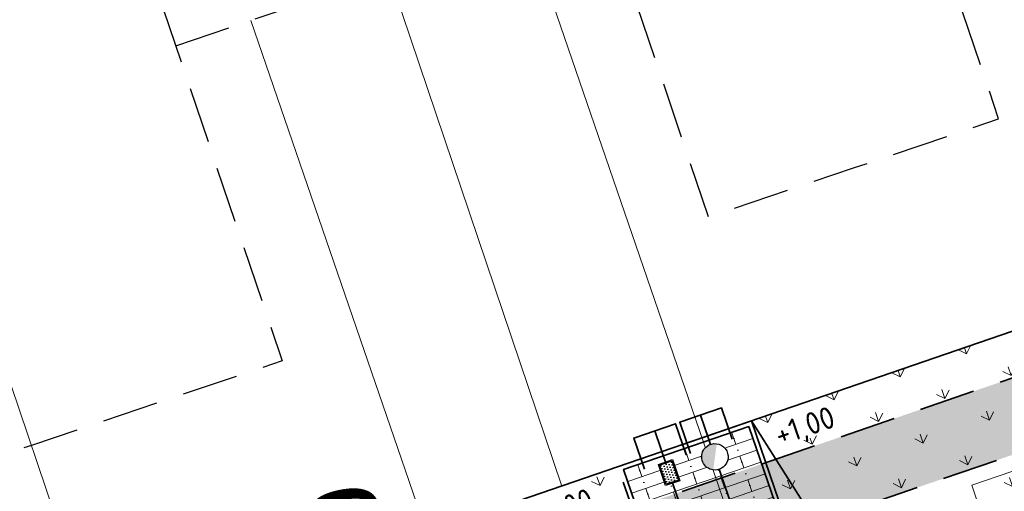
# Model space of a CAD drawing. Header units: metres. Extents: x 264779 to 275389, y 575281 to 580396.
# Tile 134 of 174: x 265430 to 265452, y 577040 to 577050. Entities that reach past the tile are written whole.
import ezdxf
from ezdxf.enums import TextEntityAlignment as Align

# ---------------------------------------------------------------- set-up
doc = ezdxf.new("R2018")
doc.units = ezdxf.units.M
doc.set_wipeout_variables(frame=1)
for name, pattern in [('B-WE-RI-HWA_HUISAANSLUITING_PVC_160-G', [20, 6.5, -1.5, 2.5, -1.5, 2.5, -1.5, 2.5, -1.5]), ('B-WE-VH-KANTOPSLUITING_OPSLUITBAND_[AFMETINGEN1]-G', [10, 5.5, -0.875, 0, -0.875, 1, -0.875, 0, -0.875]), ('DASHED', [19.05, 12.7, -6.35]), ('HIDDEN', [9.525, 6.35, -3.175])]:
    doc.linetypes.add(name, pattern=pattern)
for name, color, linetype, lineweight, true_color in [('N-BH-KG-GRENS_PERCEEL-G', 160, 'KG-PERCEEL', 18, 0x003fff), ('N-GV-GR-GRAS_BERMKRUIDENMENGSEL-A', 7, 'Continuous', 18, 0x00a500), ('N-OI-RI-DWA_ERFSCHEIDINGSPUT-S', 20, 'Continuous', 25, 0xff3f00), ('N-OI-RI-DWA_HUISAANSLUITING_PVC_160-G', 20, 'B-WE-RI-DWA_HUISAANSLUITING_PVC_160-G', 35, 0xff3f00), ('N-OI-RI-HWA_HUISAANSLUITING_PVC_160-G', 150, 'B-WE-RI-HWA_HUISAANSLUITING_PVC_160-G', 35, 0x007fff), ('N-OI-RI-HWA_HULPSTUK-S', 150, 'Continuous', 25, 0x007fff), ('N-WE-RI-DWA_AFDEKKAP-G', 20, 'Continuous', 35, 0xff3f00), ('N-WE-RI-HWA_AFDEKKAP-G', 150, 'Continuous', 35, 0x007fff), ('N-WE-VH-VERHARDING_STRAATBAKSTEEN_DIKFORMAAT_HALF_PAARS-BRUIN-A', 7, 'Continuous', 18, 0x66332b)]:
    doc.layers.add(name, color=color, linetype=linetype, lineweight=lineweight, true_color=true_color)
for name, color, linetype, lineweight in [('N-WA-RI-DETAIL1-G', 1, 'HIDDEN', 18), ('N-WE-GW-BERM-G', 90, 'Continuous', 35), ('N-WE-KL-TRACE-A', 7, 'Continuous', 25), ('N-WE-KL-TRACE-G', 7, 'DASHED', 35), ('N-WE-VH-KANTOPSLUITING_OPSLUITBAND_100x200-G', 60, 'B-WE-VH-KANTOPSLUITING_OPSLUITBAND_[AFMETINGEN1]-G', 35), ('N-WE-VH-VERHARDING_STRAATBAKSTEEN_DIKFORMAAT_HALF-G', 40, 'Continuous', 35), ('N-XX-AL-HOOGTELABEL-T25-M', 7, 'Continuous', 25), ('T-WE-GR-TOEKOMSTIG-G', 3, 'DASHED', 25), ('X-XX-AL-VERKANTING_DAKPROFIEL-S', 7, 'Continuous', 25)]:
    doc.layers.add(name, color=color, linetype=linetype, lineweight=lineweight)
doc.layers.add('X-XX-AL-HULPLAAG-G', color=6, linetype='Continuous', lineweight=18, plot=False)
doc.styles.add('NLCS-ISO-M1000-T25', font='NLCS-ISO.ttf', dxfattribs={"height": 2.5})
doc.styles.get("Standard").update_dxf_attribs({"font": 'arial.ttf'})
doc.linetypes.add('B-WE-RI-DWA_HUISAANSLUITING_PVC_160-G', pattern='A,2.5,-1,[160,NLCS.shx,S=0.25,R=0,X=0,Y=0],-1.5,[160,NLCS.shx,S=0.25,R=0,X=0,Y=0],-1.5,[160,NLCS.shx,S=0.25,R=0,X=0,Y=0],-1,2.5', length=10)
doc.linetypes.add('KG-PERCEEL', pattern='A,2.75,-1,["P",Standard,S=0.9,R=0,X=-0.5,Y=-0.45],-1,2.75,-1,[5,NLCS.shx,S=0.375,R=0,X=0,Y=0],-1', length=9.5)

# ---------------------------------------------------------------- blocks, each defined once
blk = doc.blocks.new('*U44')
h = blk.add_hatch(color=256)
h.dxf.hatch_style = 1
h.paths.add_polyline_path([(-2.44, 7.09), (0, 0), (2.44, -7.09), (2.36, 0.81)])
at = {"flags": 128}
blk.add_lwpolyline([(-2.44, 7.09), (0, 0), (2.44, -7.09), (2.36, 0.81)], close=True, dxfattribs=at)
at = {"lineweight": 30}
for tag, rotation, flags, p in [('HELLING_2', 296.9534, 50, (2.15, 9.58)), ('HELLING', 280.9534, 43, (6.61, 0.34))]:
    blk.add_attdef(tag, text='', height=2.5, rotation=rotation, dxfattribs=dict(at, flags=flags)).set_placement(p, align=Align.TOP_LEFT)
blk = doc.blocks.new('*U175')
at = {"ltscale": 0.99999}
blk.add_wipeout([(-1.125, 0.75), (1.125, 0.75), (1.125, -0.75), (-1.125, -0.75)], dxfattribs=at)
h = blk.add_hatch(color=256, dxfattribs=at)
h.paths.add_polyline_path([(1.125, 0.75), (-1.125, 0.75), (-1.125, -0.75), (1.125, -0.75)])
h.paths.add_polyline_path([(1.025, 0.65), (1.025, -0.65), (-1.025, -0.65), (-1.025, 0.65)], flags=16)
h = blk.add_hatch(dxfattribs=at)
h.set_pattern_fill('DOTS', color=256, scale=0.175, style=0)
h.set_pattern_definition([(0, (-0.975, -0.6), (0.138906, 0.277813), [0, -0.277813])])
h.paths.add_polyline_path([(-1.025, -0.65), (1.025, -0.65), (1.025, 0.65), (-1.025, 0.65)])
at = {"ltscale": 0.99999, "flags": 128}
for points in [[(-1.125, -0.75), (1.125, -0.75), (1.125, 0.75), (-1.125, 0.75)], [(-1.025, -0.65), (1.025, -0.65), (1.025, 0.65), (-1.025, 0.65)], [(-1.025, -0.65), (1.025, -0.65), (1.025, 0.65), (-1.025, 0.65)]]:
    blk.add_lwpolyline(points, close=True, dxfattribs=at)
blk = doc.blocks.new('N-SRI-PUT_VWA_KUNSTSTOF-SO')
at = {"ltscale": 0.99999}
blk.add_wipeout([(0, 1.5), (-0.59, 1.38), (-1.16, 0.95), (-1.45, 0.39), (-1.49, -0.16), (-1.4, -0.53), (-1.19, -0.92), (-0.84, -1.24), (-0.33, -1.46), (0.52, -1.41), (0.98, -1.13), (1.38, -0.59), (1.5, 0), (1.29, 0.76), (1.07, 1.05), (0.73, 1.31), (0.4, 1.45)], dxfattribs=at)
h = blk.add_hatch(color=256, dxfattribs=at)
edge = h.paths.add_edge_path()
edge.add_line((1.04, 1.08), (-1.06, -1.06))
edge.add_arc((0, 0), 1.5, 224.8537, 405.9586)
at = {"ltscale": 0.99999, "flags": 128}
blk.add_lwpolyline([(1.5, 0, 1), (-1.5, 0, 1), (1.5, 0)], format="xyb", close=True, dxfattribs=at)

msp = doc.modelspace()

# ---------------------------------------------------------------- hatches: boundary and pattern name
at = {"layer": 'N-GV-GR-GRAS_BERMKRUIDENMENGSEL-A'}
h = msp.add_hatch(dxfattribs=at)
h.set_pattern_fill('AGR-KRUIDEN', color=256, scale=0.5625, pattern_type=2)
h.set_pattern_definition([(109.0885258, (229946.4539, 679547.0011), (-1.011904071, 0.491604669), [0.2109375, -1.380052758]), (64.0885258, (229946.4539, 679547.0011), (-1.011904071, 0.491604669), [0.2109375, -0.9140625]), (154.0885258, (229946.4539, 679547.0011), (-0.491604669, -1.011904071), [0.2109375, -0.9140625])])
edge = h.paths.add_edge_path()
edge.add_arc((265444.012, 577054.46), 22.883, 287.7356, 316.2332)
edge.add_line((265460.537, 577038.631), (265458.35, 577045.128))
edge.add_line((265458.35, 577045.128), (265446.73, 577041.138))
edge.add_line((265446.73, 577041.138), (265447.957, 577037.563))
edge.add_line((265447.957, 577037.563), (265449.159, 577037.975))
edge.add_line((265449.159, 577037.975), (265450.982, 577032.664))
h = msp.add_hatch(dxfattribs=at)
h.set_pattern_fill('AGR-KRUIDEN', color=256, scale=0.5625, pattern_type=2)
h.set_pattern_definition([(109.0885258, (229515.6552, 679397.8102), (-1.011904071, 0.491604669), [0.2109375, -1.380052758]), (64.0885258, (229515.6552, 679397.8102), (-1.011904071, 0.491604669), [0.2109375, -0.9140625]), (154.0885258, (229515.6552, 679397.8102), (-0.491604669, -1.011904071), [0.2109375, -0.9140625])])
h.paths.add_polyline_path([(265443.703, 577040.098), (265440.879, 577039.129), (265442.107, 577035.554), (265444.931, 577036.523)])
at = {"layer": 'N-WE-KL-TRACE-A'}
h = msp.add_hatch(dxfattribs=at)
h.set_pattern_fill('DOTS', color=256, scale=0.5, angle=-0.069)
h.set_pattern_definition([(19.019479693, (53607.36198, 115305.85214), (0.02330677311, 0.175950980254), [0, -0.15875])])
h.paths.add_polyline_path([(265327.755, 576975.274), (265328.284, 576973.732), (265330.649, 576974.544), (265330.811, 576974.071), (265328.447, 576973.259), (265331.026, 576965.75), (265333.39, 576966.562), (265333.553, 576966.089), (265330.715, 576965.115), (265327.282, 576975.112), (265302.25, 576966.515), (265296.331, 576983.937), (265248.543, 576967.444), (265253.844, 576952.084), (265253.371, 576951.921), (265248.07, 576967.281), (265234.364, 576962.551), (265234.2, 576963.023), (265259.96, 576971.913), (265257.072, 576980.279), (265257.545, 576980.442), (265260.432, 576972.076), (265286.9, 576981.211), (265284.013, 576989.577), (265284.486, 576989.74), (265287.373, 576981.374), (265296.17, 576984.41), (265285.353, 577016.246), (265286.915, 577016.777), (265303.28, 576968.613), (265380.151, 576995.012), (265363.785, 577042.669), (265365.346, 577043.205), (265374.891, 577015.41), (265455.352, 577043.041), (265455.888, 577041.481), (265375.427, 577013.849), (265382.777, 576992.446), (265464.49, 577020.508), (265464.652, 577020.035), (265462.288, 577019.223), (265464.867, 577011.713), (265467.231, 577012.525), (265467.393, 577012.052), (265464.556, 577011.078), (265461.815, 577019.06), (265382.94, 576991.973), (265393.03, 576962.587), (265427.338, 576974.369), (265424.627, 576982.267), (265426.188, 576982.803), (265428.899, 576974.905), (265473.51, 576990.225), (265474.05, 576988.666), (265393.566, 576961.027), (265400.927, 576939.596), (265399.367, 576939.06), (265392.005, 576960.491), (265390.587, 576960.004), (265390.051, 576961.564), (265391.47, 576962.051), (265380.687, 576993.452), (265356.28, 576985.07), (265359.713, 576975.073), (265356.876, 576974.099), (265356.713, 576974.571), (265359.078, 576975.383), (265356.499, 576982.893), (265354.134, 576982.081), (265353.972, 576982.554), (265356.336, 576983.366), (265355.807, 576984.907)])
at = {"layer": 'N-WE-VH-VERHARDING_STRAATBAKSTEEN_DIKFORMAAT_HALF_PAARS-BRUIN-A'}
h = msp.add_hatch(dxfattribs=at)
h.set_pattern_fill('AVH-SBS_DIKFORMAAT_HALFST', color=256, scale=28.125, angle=-0.1351, pattern_type=2)
h.set_pattern_definition([(18.95339913, (727799.55866, 366831.57548), (-0.09134972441, 0.26600148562), []), (108.95339913, (727800.6227, 366831.9409), (-1.0640059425, -0.3653988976), [0.28125, -0.28125]), (108.95339913, (727799.9993, 366832.0242), (-1.0640059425, -0.3653988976), [0.28125, -0.28125]), (18.95339913, (727800.045, 366831.8912), (-0.1826994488, 0.53200297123), [0, -0.5625, 0, 0, 0]), (18.95339913, (727799.95364, 366832.1572), (-0.1826994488, 0.53200297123), [0, -0.5625, 0, 0, 0])])
h.paths.add_polyline_path([(265446.668, 577041.011), (265443.83, 577040.036), (265445.025, 577036.556), (265447.863, 577037.53)])

# ---------------------------------------------------------------- linework, layer by layer
at = {"layer": 'N-BH-KG-GRENS_PERCEEL-G'}
for points in [[(265430.439, 577075.163), (265449.268, 577081.508), (265461.187, 577046.103), (265442.426, 577039.66)], [(265431.928, 577036.054), (265442.426, 577039.66), (265430.439, 577075.163), (265419.92, 577071.619)], [(265409.544, 577068.122), (265419.92, 577071.619), (265431.928, 577036.054), (265421.571, 577032.498)]]:
    msp.add_lwpolyline(points, close=True, dxfattribs=at)
at = {"layer": 'N-OI-RI-DWA_HUISAANSLUITING_PVC_160-G', "flags": 128}
for points in [[(265445.574, 577041.27), (265445.848, 577040.473)], [(265445.95, 577040.175), (265447.312, 577036.21)]]:
    msp.add_lwpolyline(points, dxfattribs=at)
at = {"layer": 'N-OI-RI-HWA_HUISAANSLUITING_PVC_160-G', "flags": 128}
for points in [[(265444.807, 577040.115), (265444.534, 577040.912)], [(265446.757, 577034.435), (265444.91, 577039.818)]]:
    msp.add_lwpolyline(points, dxfattribs=at)
at = {"layer": 'N-WA-RI-DETAIL1-G', "ltscale": 0.35, "flags": 128}
msp.add_lwpolyline([(265463.812, 577024.8), (265457.57, 577022.657), (265451.724, 577039.681), (265457.966, 577041.824)], close=True, dxfattribs=at)
at = {"layer": 'N-WE-GW-BERM-G', "flags": 128}
for points in [[(265458.35, 577045.128), (265385.301, 577020.042), (265373.991, 577052.977)], [(265446.73, 577041.138), (265448.809, 577037.855)]]:
    msp.add_lwpolyline(points, dxfattribs=at)
at = {"layer": 'N-WE-KL-TRACE-G', "ltscale": 0.1}
msp.add_lwpolyline([(265374.891, 577015.41), (265455.352, 577043.041), (265455.888, 577041.481), (265375.427, 577013.849)], dxfattribs=at)
at = {"layer": 'N-WE-RI-DWA_AFDEKKAP-G', "flags": 128}
msp.add_lwpolyline([(265445.345, 577040.398), (265445.101, 577041.107), (265446.047, 577041.432), (265446.291, 577040.723)], dxfattribs=at)
at = {"layer": 'N-WE-RI-HWA_AFDEKKAP-G', "flags": 128}
msp.add_lwpolyline([(265444.305, 577040.04), (265444.061, 577040.75), (265445.007, 577041.075), (265445.25, 577040.365)], dxfattribs=at)
at = {"layer": 'N-WE-VH-KANTOPSLUITING_OPSLUITBAND_100x200-G', "flags": 128}
msp.add_lwpolyline([(265447.957, 577037.563), (265446.73, 577041.138), (265443.703, 577040.098), (265444.931, 577036.523)], dxfattribs=at)
at = {"layer": 'N-WE-VH-VERHARDING_STRAATBAKSTEEN_DIKFORMAAT_HALF-G', "flags": 128}
msp.add_lwpolyline([(265445.025, 577036.556), (265443.83, 577040.036), (265446.668, 577041.011), (265447.863, 577037.53)], dxfattribs=at)
at = {"layer": 'T-WE-GR-TOEKOMSTIG-G', "ltscale": 0.1, "flags": 128}
for points in [[(265445.478, 577057.43), (265442.186, 577056.318), (265445.749, 577045.764), (265449.042, 577046.875), (265452.334, 577047.987), (265448.77, 577058.542)], [(265429.679, 577052.095), (265432.522, 577053.055), (265436.086, 577042.5), (265433.243, 577041.541), (265430.401, 577040.581), (265424.858, 577038.709), (265423.076, 577043.987), (265421.294, 577049.264), (265426.837, 577051.135)]]:
    msp.add_lwpolyline(points, close=True, dxfattribs=at)
msp.add_lwpolyline([(265433.673, 577049.644), (265437.084, 577050.796), (265435.165, 577056.481), (265431.754, 577055.329), (265432.522, 577053.055)], dxfattribs=at)
at = {"layer": 'X-XX-AL-HULPLAAG-G', "flags": 128}
for points in [[(265441.632, 577052.331), (265446.836, 577037.178)], [(265435.379, 577050.22), (265440.594, 577035.034)]]:
    msp.add_lwpolyline(points, dxfattribs=at)

# ---------------------------------------------------------------- block references
at = {"layer": 'X-XX-AL-VERKANTING_DAKPROFIEL-S'}
ref = msp.add_blockref('*U44', (265438.455, 577031.952), dxfattribs=dict(at, xscale=0.2, yscale=0.2, zscale=0.2, rotation=180))
lines = msp.add_mtext('2,0%', dxfattribs={"layer": '0', "insert": (265438.024, 577030.035), "char_height": 2.5, "attachment_point": 1, "rotation": 116.9534, "bg_fill": 3, "box_fill_scale": 1.15, "bg_fill_color": 256, "bg_fill_transparency": 0})
ref.add_attrib('HELLING_2', '', (265438.024, 577030.035)).embed_mtext(lines)
lines = msp.add_mtext('2,0%', dxfattribs={"layer": '0', "insert": (265437.133, 577031.885), "char_height": 2.5, "attachment_point": 1, "rotation": 100.9534, "bg_fill": 3, "box_fill_scale": 1.15, "bg_fill_color": 256, "bg_fill_transparency": 0})
ref.add_attrib('HELLING', '', (265437.133, 577031.885)).embed_mtext(lines)

# ---------------------------------------------------------------- next in the draw order: block references
at = {"layer": 'N-OI-RI-DWA_ERFSCHEIDINGSPUT-S', "xscale": -0.2000000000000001, "yscale": 0.2000000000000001, "zscale": 0.2000000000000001, "rotation": 308.0419249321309}
msp.add_blockref('N-SRI-PUT_VWA_KUNSTSTOF-SO', (265445.899, 577040.324), dxfattribs=at)
at = {"layer": 'N-OI-RI-HWA_HULPSTUK-S', "xscale": -0.2250000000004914, "yscale": 0.2250000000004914, "zscale": 0.2250000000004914, "rotation": 288.9533991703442}
msp.add_blockref('*U175', (265444.859, 577039.966), dxfattribs=at)

# ---------------------------------------------------------------- next in the draw order: texts
at = {"layer": 'N-XX-AL-HOOGTELABEL-T25-M', "char_height": 0.5, "width": 1.04288, "attachment_point": 1, "rotation": 18.9534, "style": 'NLCS-ISO-M1000-T25', "bg_fill": 3, "box_fill_scale": 1.1, "bg_fill_color": 256, "bg_fill_transparency": 0}
for insert in [(265447.202, 577041.04), (265441.722, 577039.178)]:
    msp.add_mtext('+1,00', dxfattribs=dict(at, insert=insert))

doc.saveas('drawing.dxf')
